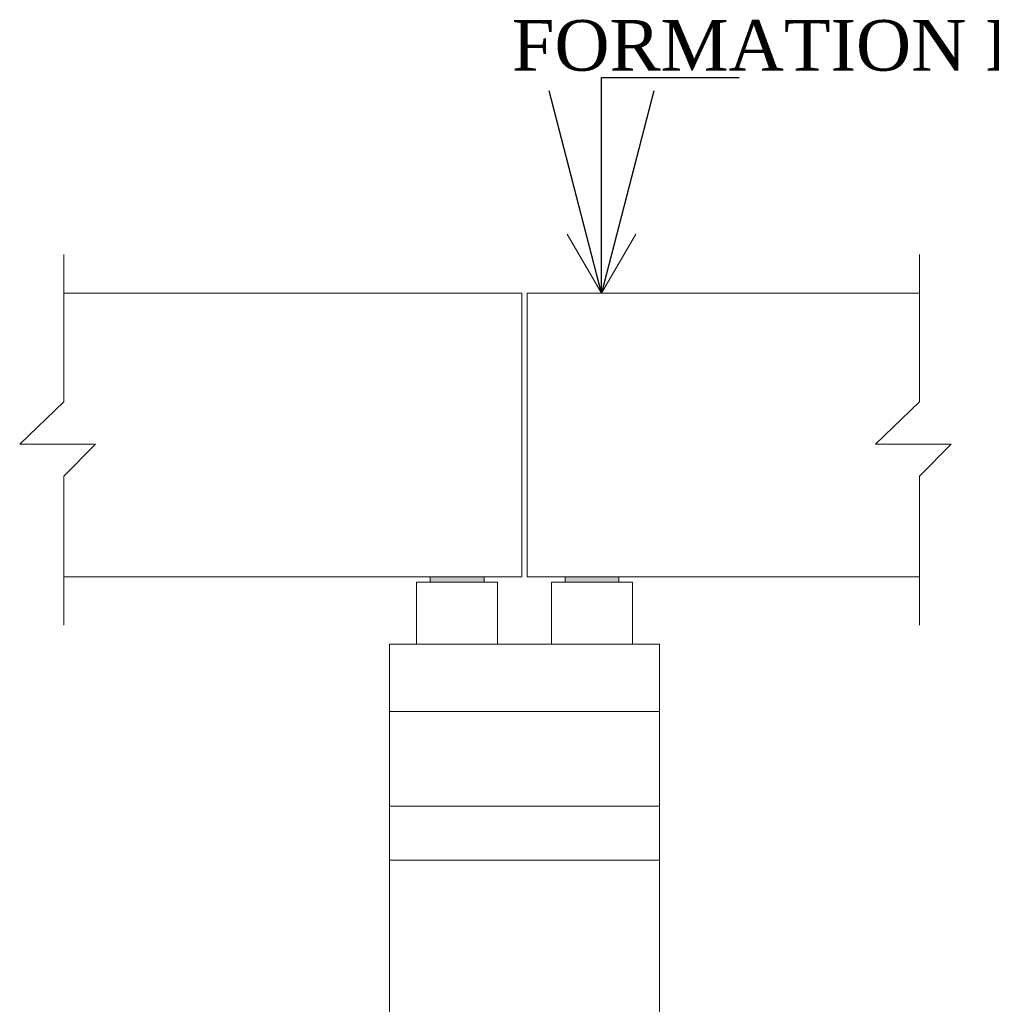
# Model space of a CAD drawing. Header units: millimetres. Extents: x 103078 to 25259364, y -3207472 to 1158446.
# Tile 36 of 40: x 13553898 to 13568296, y 1054258 to 1068848. Entities that reach past the tile are written whole.
import ezdxf

# ---------------------------------------------------------------- set-up
doc = ezdxf.new("R2010")
doc.units = ezdxf.units.MM
doc.header["$LTSCALE"] = 60
doc.header["$MEASUREMENT"] = 0
doc.dimstyles.get("Standard").update_dxf_attribs({"dimtxt": 400, "dimasz": 215, "dimexe": 0.18, "dimexo": 0.0625, "dimgap": 0.09, "dimtad": 0, "dimtih": 1, "dimtoh": 1, "dimdec": 0, "dimzin": 4, "dimdsep": 46, "dimtxsty": 'Standard', "dimblk": 'OPEN90', "dimcen": 0, "dimadec": 0, "dimazin": 1, "dimtfac": 1, "dimtdec": 0, "dimtix": 1, "dimtofl": 0, "dimtmove": 0, "dimatfit": 3, "dimldrblk": 'OPEN30', "dimfxl": 1, "dimtolj": 1, "dimtzin": 0, "dimarcsym": 0})

msp = doc.modelspace()

# ---------------------------------------------------------------- hatches: boundary and pattern name
at = {"linetype": 'Continuous', "lineweight": 9}
h = msp.add_hatch(color=256, dxfattribs=at)
h.dxf.hatch_style = 1
h.paths.add_polyline_path([(13560779.4, 1060595), (13560779.4, 1060515), (13559979.6, 1060515), (13559979.6, 1060595)])
h = msp.add_hatch(color=256, dxfattribs=at)
h.dxf.hatch_style = 1
h.paths.add_polyline_path([(13562778.8, 1060595), (13562778.8, 1060515), (13561979, 1060515), (13561979, 1060595)])

# ---------------------------------------------------------------- linework, layer by layer
for p, q in [((13562520.4, 1064793.7), (13562011.1, 1065672.3)), ((13562520.4, 1064793.7), (13563029.7, 1065672.3)), ((13554552.3, 1065369.8), (13554552.3, 1063184.5)), ((13567231.6, 1065369.8), (13567231.6, 1063184.5)), ((13561339.2, 1064793.7), (13554552.3, 1064793.7)), ((13561339.2, 1060595), (13561339.2, 1064793.7)), ((13561419.2, 1060595), (13561419.2, 1064793.7)), ((13561419.2, 1064793.7), (13567231.6, 1064793.7)), ((13554552.3, 1063184.5), (13553898.5, 1062559.9)), ((13567231.6, 1063184.5), (13566577.8, 1062559.9)), ((13553898.5, 1062559.9), (13555023.1, 1062559.9)), ((13555023.1, 1062559.9), (13554552.3, 1062086.1)), ((13566577.8, 1062559.9), (13567702.5, 1062559.9)), ((13567702.5, 1062559.9), (13567231.6, 1062086.1)), ((13554552.3, 1062086.1), (13554552.3, 1059878.5)), ((13567231.6, 1062086.1), (13567231.6, 1059878.5)), ((13561339.2, 1060595), (13554552.3, 1060595)), ((13561419.2, 1060595), (13567231.6, 1060595)), ((13559779.7, 1059595.3), (13559779.7, 1060515)), ((13560979.3, 1059595.3), (13560979.3, 1060515)), ((13561779.1, 1059595.3), (13561779.1, 1060515)), ((13562978.7, 1059595.3), (13562978.7, 1060515)), ((13559379.8, 1053115.7), (13559379.8, 1059595.3)), ((13563378.6, 1053115.7), (13563378.6, 1059595.3))]:
    msp.add_line(p, q, dxfattribs=at)
at = {"linetype": 'Continuous', "lineweight": 9, "ltscale": 100}
for p, q in [((13560979.3, 1060515), (13559779.7, 1060515)), ((13562978.7, 1060515), (13561779.1, 1060515)), ((13563378.6, 1059595.3), (13559379.8, 1059595.3)), ((13563378.6, 1058595.6), (13559379.8, 1058595.6)), ((13563378.6, 1057196), (13559379.8, 1057196)), ((13563378.6, 1056396.3), (13559379.8, 1056396.3))]:
    msp.add_line(p, q, dxfattribs=at)
at = {"linetype": 'Continuous', "lineweight": 9}
for points in [[(13560779.4, 1060595), (13559979.6, 1060595), (13559979.6, 1060515), (13560779.4, 1060515)], [(13562778.8, 1060595), (13561979, 1060595), (13561979, 1060515), (13562778.8, 1060515)]]:
    msp.add_lwpolyline(points, close=True, dxfattribs=at)

# ---------------------------------------------------------------- texts
at = {"linetype": 'Continuous', "lineweight": 9, "insert": (13578215.2, 1068460), "char_height": 750, "attachment_point": 6}
msp.add_mtext('{\\fTimes New Roman|b0|i0|c0|p18;FORMATION LEVEL RL103.275M }', dxfattribs=at)

# ---------------------------------------------------------------- leaders
at = {"linetype": 'Continuous', "lineweight": 9}
msp.add_leader([(13562520.4, 1064793.7), (13562520.4, 1067991.7), (13564561.5, 1067991.7)], dimstyle='Standard', override={"dimtxt": 500, "dimasz": 3000, "dimfxl": 300}, dxfattribs=at)

doc.saveas('drawing.dxf')
